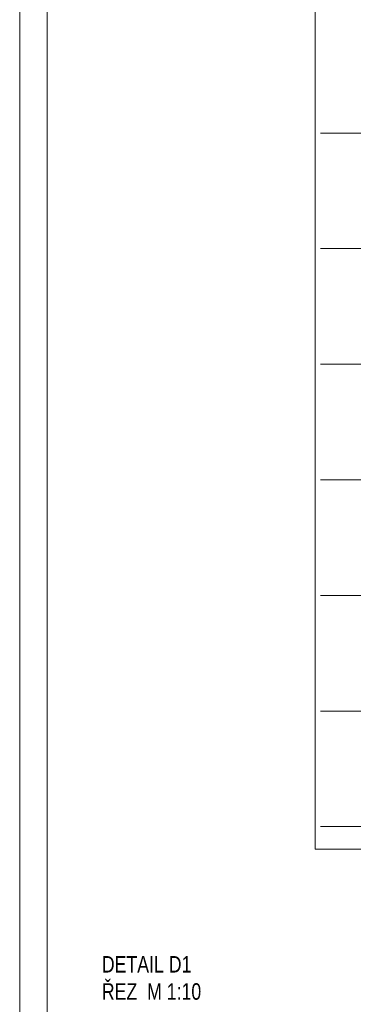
# Model space of a CAD drawing. Header units: metres. Extents: x 212 to 317, y 37 to 97.
# Tile 15 of 52: x 212 to 218, y 67 to 85. Entities that reach past the tile are written whole.
import ezdxf

# ---------------------------------------------------------------- set-up
doc = ezdxf.new("R2010")
doc.units = ezdxf.units.M
doc.linetypes.add('__RA_15', pattern=[1.7, 1, -0.3, 0.1, -0.3])
for name, color, linetype, lineweight in [('OSY', 204, '__RA_15', 13), ('POPIS', 7, 'Continuous', 13), ('SRAFY', 254, 'Continuous', 18), ('Standard', 7, 'Continuous', 40)]:
    doc.layers.add(name, color=color, linetype=linetype, lineweight=lineweight)
doc.styles.add('ARIAL', font='ARIAL.TTF')

msp = doc.modelspace()

# ---------------------------------------------------------------- linework, layer by layer
at = {"layer": 'OSY', "color": 204, "linetype": 'Continuous', "lineweight": 13}
for p, q in [((217.354, 82.958), (217.354, 82.958)), ((217.354, 82.958), (298.452, 82.958)), ((217.354, 80.85), (217.354, 80.85)), ((217.354, 80.85), (298.452, 80.85)), ((217.354, 78.742), (217.354, 78.742)), ((217.354, 78.742), (298.452, 78.742)), ((217.354, 76.634), (217.354, 76.634)), ((217.354, 76.634), (298.452, 76.634)), ((217.354, 74.527), (217.354, 74.527)), ((217.354, 74.527), (298.452, 74.527)), ((217.354, 72.419), (217.354, 72.419)), ((217.354, 72.419), (298.452, 72.419)), ((217.354, 70.318), (217.354, 70.318)), ((217.354, 70.318), (298.452, 70.318))]:
    msp.add_line(p, q, dxfattribs=at)
at = {"layer": 'SRAFY', "color": 136, "linetype": 'Continuous', "lineweight": 18}
for points in [[(211.869, 37.108), (316.869, 37.108), (316.869, 96.508), (211.869, 96.508), (211.869, 37.108)], [(212.369, 37.608), (316.369, 37.608), (316.369, 96.008), (212.369, 96.008), (212.369, 37.608)]]:
    msp.add_lwpolyline(points, dxfattribs=at)
at = {"layer": 'Standard', "color": 7, "linetype": 'Continuous', "lineweight": 13}
msp.add_lwpolyline([(217.254, 69.903), (298.552, 69.903), (298.552, 92.332), (217.254, 92.332), (217.254, 69.903)], dxfattribs=at)

# ---------------------------------------------------------------- texts
at = {"layer": 'POPIS', "color": 204, "linetype": 'Continuous', "lineweight": 13, "char_height": 0.3, "width": 0.11538, "attachment_point": 7, "style": 'ARIAL'}
for s, insert in [('\\W0.77;DETAIL\\~D1', (213.366, 67.653)), ('\\W0.77;ŘEZ\\~\\~M\\~1:10', (213.366, 67.153))]:
    msp.add_mtext(s, dxfattribs=dict(at, insert=insert))

doc.saveas('drawing.dxf')
